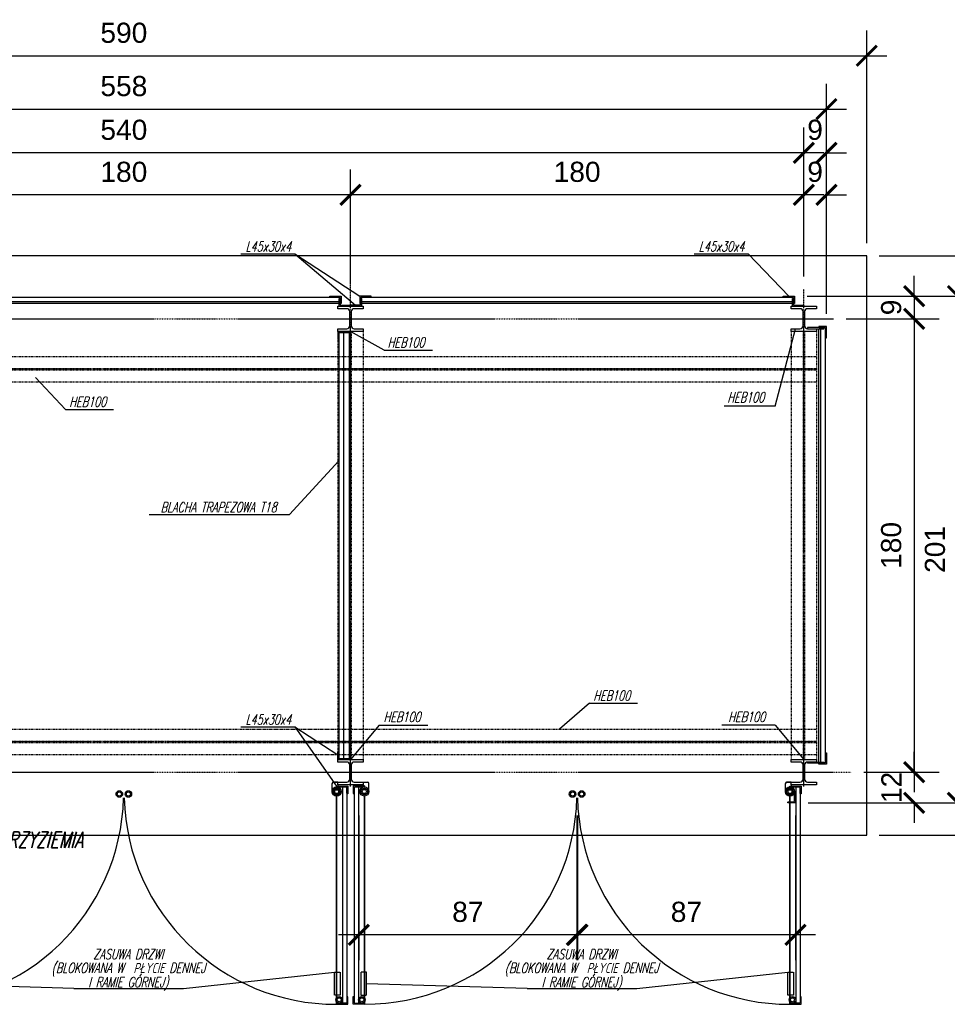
# Model space of a CAD drawing. Extents: x -2911 to 10058, y -5912 to -1002.
# Tile 41 of 43: x 7909 to 8278, y -1806 to -1415. Entities that reach past the tile are written whole.
import ezdxf
from ezdxf.enums import TextEntityAlignment as Align

# ---------------------------------------------------------------- set-up
doc = ezdxf.new("R2010")
doc.units = 0
doc.header["$LTSCALE"] = 1.125
for name, pattern in [('DASHDOT2', [0.5, 0.25, -0.125, 0, -0.125]), ('DASHDOTX2', [2, 1, -0.5, 0, -0.5]), ('DP', [0.5, 0.3, -0.2]), ('MP', [0.25, 0.15, -0.1])]:
    doc.linetypes.add(name, pattern=pattern)
doc.layers.get('DEFPOINTS').update_dxf_attribs({"linetype": 'CONTINUOUS'})
for name, color, linetype in [('--RAMKA', 7, 'CONTINUOUS'), ('BA_LPD', 7, 'DP'), ('BA_LPM', 7, 'MP'), ('BA_PRG', 3, 'CONTINUOUS'), ('BA_SZR', 7, 'CONTINUOUS'), ('BA_TXS', 1, 'CONTINUOUS'), ('BZ_PRS', 2, 'CONTINUOUS'), ('osie', 5, 'DASHDOTX2'), ('SCIANY', 5, 'CONTINUOUS')]:
    doc.layers.add(name, color=color, linetype=linetype)
doc.layers.add('wymiary', color=1, linetype='CONTINUOUS', lineweight=20)
doc.styles.add('style1', font='ARIAL.TTF')
doc.styles.add('style2', font='romans.shx', dxfattribs={"width": 0.7, "oblique": 15})
doc.dimstyles.new('Copy of PKN-WEW', dxfattribs={"dimtxt": 6, "dimasz": 6, "dimexe": 10, "dimexo": 5, "dimgap": 5, "dimtad": 1, "dimdec": 0, "dimrnd": 0.5, "dimzin": 9, "dimdsep": 46, "dimtxsty": 'style1', "dimblk": 'ARCHTICK', "dimcen": 0, "dimdle": 8, "dimclrd": 152, "dimclre": 153, "dimclrt": 51, "dimadec": 0, "dimazin": 0, "dimtfac": 1, "dimtdec": 0, "dimtix": 1, "dimtofl": 0, "dimtmove": 2, "dimatfit": 0, "dimldrblk": 'ARCHTICK', "dimfxl": 1, "dimtolj": 1, "dimtzin": 2, "dimarcsym": 0})

# ---------------------------------------------------------------- blocks, each defined once
blk = doc.blocks.new('_ArchTick')
at = {"layer": 'wymiary', "color": 0, "linetype": 'Continuous', "const_width": 0.15}
blk.add_lwpolyline([(-0.5, -0.5), (0.5, 0.5)], dxfattribs=at)
blk = doc.blocks.new('*D1117')
at = {"layer": '--RAMKA', "color": 152, "lineweight": -2}
blk.add_line((8264.36, -1525.47), (8264.36, -1721.47), dxfattribs=at)
at = {"layer": '--RAMKA', "color": 153, "lineweight": -2}
for p, q in [((8237.32, -1533.47), (8274.36, -1533.47)), ((8244.41, -1713.47), (8274.36, -1713.47))]:
    blk.add_line(p, q, dxfattribs=at)
at = {"layer": 'DEFPOINTS', "color": 0}
for p in [(8232.32, -1533.47), (8239.41, -1713.47), (8264.36, -1713.47)]:
    blk.add_point(p, dxfattribs=at)
at = {"layer": '--RAMKA', "color": 152, "linetype": 'ByBlock', "lineweight": -2, "xscale": 8, "yscale": 8, "zscale": 8}
for p, rotation in [((8264.36, -1533.47), 90), ((8264.36, -1713.47), 270)]:
    blk.add_blockref('_ArchTick', p, dxfattribs=dict(at, rotation=rotation))
at = {"layer": '--RAMKA', "color": 51, "insert": (8255.27, -1623.47), "char_height": 8, "attachment_point": 5, "rotation": 90, "style": 'style1'}
blk.add_mtext('\\A1;180', dxfattribs=at)
blk = doc.blocks.new('*D1118')
at = {"layer": '--RAMKA', "color": 153, "lineweight": -2}
for p, q in [((8040.53, -1519.47), (8040.53, -1474.27)), ((8220.53, -1516.68), (8220.53, -1474.27))]:
    blk.add_line(p, q, dxfattribs=at)
at = {"layer": '--RAMKA', "color": 152, "lineweight": -2}
blk.add_line((8228.53, -1484.27), (8032.53, -1484.27), dxfattribs=at)
at = {"layer": 'DEFPOINTS', "color": 0}
for p in [(8040.53, -1484.27), (8040.53, -1524.47), (8220.53, -1521.68)]:
    blk.add_point(p, dxfattribs=at)
at = {"layer": '--RAMKA', "color": 152, "linetype": 'ByBlock', "lineweight": -2, "xscale": 8, "yscale": 8, "zscale": 8, "rotation": 180}
blk.add_blockref('_ArchTick', (8040.53, -1484.27), dxfattribs=at)
at = {"layer": '--RAMKA', "color": 152, "linetype": 'ByBlock', "lineweight": -2, "xscale": 8, "yscale": 8, "zscale": 8}
blk.add_blockref('_ArchTick', (8220.53, -1484.27), dxfattribs=at)
at = {"layer": '--RAMKA', "color": 51, "insert": (8130.53, -1475.18), "char_height": 8, "attachment_point": 5, "style": 'style1'}
blk.add_mtext('\\A1;180', dxfattribs=at)
blk = doc.blocks.new('*D1119')
at = {"layer": '--RAMKA', "color": 153, "lineweight": -2}
for p, q in [((7860.53, -1519.47), (7860.53, -1474.27)), ((8040.53, -1519.47), (8040.53, -1474.27))]:
    blk.add_line(p, q, dxfattribs=at)
at = {"layer": '--RAMKA', "color": 152, "lineweight": -2}
blk.add_line((8048.53, -1484.27), (7852.53, -1484.27), dxfattribs=at)
at = {"layer": 'DEFPOINTS', "color": 0}
for p in [(7860.53, -1484.27), (7860.53, -1524.47), (8040.53, -1524.47)]:
    blk.add_point(p, dxfattribs=at)
at = {"layer": '--RAMKA', "color": 152, "linetype": 'ByBlock', "lineweight": -2, "xscale": 8, "yscale": 8, "zscale": 8, "rotation": 180}
blk.add_blockref('_ArchTick', (7860.53, -1484.27), dxfattribs=at)
at = {"layer": '--RAMKA', "color": 152, "linetype": 'ByBlock', "lineweight": -2, "xscale": 8, "yscale": 8, "zscale": 8}
blk.add_blockref('_ArchTick', (8040.53, -1484.27), dxfattribs=at)
at = {"layer": '--RAMKA', "color": 51, "insert": (7950.53, -1475.18), "char_height": 8, "attachment_point": 5, "style": 'style1'}
blk.add_mtext('\\A1;180', dxfattribs=at)
blk = doc.blocks.new('*D1121')
at = {"layer": '--RAMKA', "color": 153, "lineweight": -2}
for p, q in [((7680.53, -1479.27), (7680.53, -1457.57)), ((8220.53, -1479.27), (8220.53, -1457.57))]:
    blk.add_line(p, q, dxfattribs=at)
at = {"layer": '--RAMKA', "color": 152, "lineweight": -2}
blk.add_line((8228.53, -1467.57), (7672.53, -1467.57), dxfattribs=at)
at = {"layer": 'DEFPOINTS', "color": 0}
for p in [(7680.53, -1467.57), (7680.53, -1484.27), (8220.53, -1484.27)]:
    blk.add_point(p, dxfattribs=at)
at = {"layer": '--RAMKA', "color": 152, "linetype": 'ByBlock', "lineweight": -2, "xscale": 8, "yscale": 8, "zscale": 8, "rotation": 180}
blk.add_blockref('_ArchTick', (7680.53, -1467.57), dxfattribs=at)
at = {"layer": '--RAMKA', "color": 152, "linetype": 'ByBlock', "lineweight": -2, "xscale": 8, "yscale": 8, "zscale": 8}
blk.add_blockref('_ArchTick', (8220.53, -1467.57), dxfattribs=at)
at = {"layer": '--RAMKA', "color": 51, "insert": (7950.53, -1458.49), "char_height": 8, "attachment_point": 5, "style": 'style1'}
blk.add_mtext('\\A1;540', dxfattribs=at)
blk = doc.blocks.new('*D1122')
at = {"layer": '--RAMKA', "color": 152, "lineweight": -2}
blk.add_line((8281.75, -1516.47), (8281.75, -1733.67), dxfattribs=at)
at = {"layer": '--RAMKA', "color": 153, "lineweight": -2}
for p, q in [((8221.83, -1524.47), (8291.75, -1524.47)), ((8222.23, -1725.67), (8291.75, -1725.67))]:
    blk.add_line(p, q, dxfattribs=at)
at = {"layer": 'DEFPOINTS', "color": 0}
for p in [(8216.83, -1524.47), (8217.23, -1725.67), (8281.75, -1725.67)]:
    blk.add_point(p, dxfattribs=at)
at = {"layer": '--RAMKA', "color": 152, "linetype": 'ByBlock', "lineweight": -2, "xscale": 8, "yscale": 8, "zscale": 8}
for p, rotation in [((8281.75, -1524.47), 90), ((8281.75, -1725.67), 270)]:
    blk.add_blockref('_ArchTick', p, dxfattribs=dict(at, rotation=rotation))
at = {"layer": '--RAMKA', "color": 51, "insert": (8272.66, -1625.07), "char_height": 8, "attachment_point": 5, "rotation": 90, "style": 'style1'}
blk.add_mtext('\\A1;201', dxfattribs=at)
blk = doc.blocks.new('*D1123')
at = {"layer": '--RAMKA', "color": 153, "lineweight": -2}
for p, q in [((7671.53, -1531.57), (7671.53, -1440.2)), ((8229.53, -1531.57), (8229.53, -1440.2))]:
    blk.add_line(p, q, dxfattribs=at)
at = {"layer": '--RAMKA', "color": 152, "lineweight": -2}
blk.add_line((7663.53, -1450.2), (8237.53, -1450.2), dxfattribs=at)
at = {"layer": 'DEFPOINTS', "color": 0}
for p in [(8229.53, -1450.2), (7671.53, -1536.57), (8229.53, -1536.57)]:
    blk.add_point(p, dxfattribs=at)
at = {"layer": '--RAMKA', "color": 152, "linetype": 'ByBlock', "lineweight": -2, "xscale": 8, "yscale": 8, "zscale": 8, "rotation": 180}
blk.add_blockref('_ArchTick', (7671.53, -1450.2), dxfattribs=at)
at = {"layer": '--RAMKA', "color": 152, "linetype": 'ByBlock', "lineweight": -2, "xscale": 8, "yscale": 8, "zscale": 8}
blk.add_blockref('_ArchTick', (8229.53, -1450.2), dxfattribs=at)
at = {"layer": '--RAMKA', "color": 51, "insert": (7950.53, -1441.12), "char_height": 8, "attachment_point": 5, "style": 'style1'}
blk.add_mtext('\\A1;558', dxfattribs=at)
blk = doc.blocks.new('*D1127')
at = {"layer": '--RAMKA', "color": 152, "lineweight": -2}
for p, q in [((8264.36, -1524.47), (8264.36, -1516.47)), ((8264.36, -1533.47), (8264.36, -1541.47))]:
    blk.add_line(p, q, dxfattribs=at)
at = {"layer": '--RAMKA', "color": 153, "lineweight": -2}
for p, q in [((8242.32, -1524.47), (8274.36, -1524.47)), ((8242.32, -1533.47), (8274.36, -1533.47))]:
    blk.add_line(p, q, dxfattribs=at)
at = {"layer": 'DEFPOINTS', "color": 0}
for p in [(8237.32, -1524.47), (8264.36, -1524.47), (8237.32, -1533.47)]:
    blk.add_point(p, dxfattribs=at)
at = {"layer": '--RAMKA', "color": 152, "linetype": 'ByBlock', "lineweight": -2, "xscale": 8, "yscale": 8, "zscale": 8}
for p, rotation in [((8264.36, -1524.47), 270), ((8264.36, -1533.47), 90)]:
    blk.add_blockref('_ArchTick', p, dxfattribs=dict(at, rotation=rotation))
at = {"layer": '--RAMKA', "color": 51, "insert": (8255.27, -1528.97), "char_height": 8, "attachment_point": 5, "rotation": 90, "style": 'style1'}
blk.add_mtext('\\A1;9', dxfattribs=at)
blk = doc.blocks.new('*D1128')
at = {"layer": '--RAMKA', "color": 152, "lineweight": -2}
for p, q in [((8264.36, -1713.47), (8264.36, -1705.47)), ((8264.36, -1725.67), (8264.36, -1733.67))]:
    blk.add_line(p, q, dxfattribs=at)
at = {"layer": '--RAMKA', "color": 153, "lineweight": -2}
for p, q in [((8249.41, -1713.47), (8274.36, -1713.47)), ((8249.41, -1725.67), (8274.36, -1725.67))]:
    blk.add_line(p, q, dxfattribs=at)
at = {"layer": 'DEFPOINTS', "color": 0}
for p in [(8244.41, -1713.47), (8244.41, -1725.67), (8264.36, -1725.67)]:
    blk.add_point(p, dxfattribs=at)
at = {"layer": '--RAMKA', "color": 152, "linetype": 'ByBlock', "lineweight": -2, "xscale": 8, "yscale": 8, "zscale": 8}
for p, rotation in [((8264.36, -1713.47), 270), ((8264.36, -1725.67), 90)]:
    blk.add_blockref('_ArchTick', p, dxfattribs=dict(at, rotation=rotation))
at = {"layer": '--RAMKA', "color": 51, "insert": (8255.34, -1719.57), "char_height": 8, "attachment_point": 5, "rotation": 90, "style": 'style1'}
blk.add_mtext('\\A1;12', dxfattribs=at)
blk = doc.blocks.new('*D1129')
at = {"layer": '--RAMKA', "color": 153, "lineweight": -2}
for p, q in [((8220.53, -1511.68), (8220.53, -1474.27)), ((8229.53, -1511.68), (8229.53, -1474.27))]:
    blk.add_line(p, q, dxfattribs=at)
at = {"layer": '--RAMKA', "color": 152, "lineweight": -2}
for p, q in [((8220.53, -1484.27), (8212.53, -1484.27)), ((8229.53, -1484.27), (8237.53, -1484.27))]:
    blk.add_line(p, q, dxfattribs=at)
at = {"layer": 'DEFPOINTS', "color": 0}
for p in [(8229.53, -1484.27), (8220.53, -1516.68), (8229.53, -1516.68)]:
    blk.add_point(p, dxfattribs=at)
at = {"layer": '--RAMKA', "color": 152, "linetype": 'ByBlock', "lineweight": -2, "xscale": 8, "yscale": 8, "zscale": 8}
blk.add_blockref('_ArchTick', (8220.53, -1484.27), dxfattribs=at)
at = {"layer": '--RAMKA', "color": 152, "linetype": 'ByBlock', "lineweight": -2, "xscale": 8, "yscale": 8, "zscale": 8, "rotation": 180}
blk.add_blockref('_ArchTick', (8229.53, -1484.27), dxfattribs=at)
at = {"layer": '--RAMKA', "color": 51, "insert": (8225.03, -1475.18), "char_height": 8, "attachment_point": 5, "style": 'style1'}
blk.add_mtext('\\A1;9', dxfattribs=at)
blk = doc.blocks.new('*D1130')
at = {"layer": '--RAMKA', "color": 153, "lineweight": -2}
for p, q in [((8220.53, -1469.27), (8220.53, -1457.57)), ((8229.53, -1469.27), (8229.53, -1457.57))]:
    blk.add_line(p, q, dxfattribs=at)
at = {"layer": '--RAMKA', "color": 152, "lineweight": -2}
for p, q in [((8220.53, -1467.57), (8212.53, -1467.57)), ((8229.53, -1467.57), (8237.53, -1467.57))]:
    blk.add_line(p, q, dxfattribs=at)
at = {"layer": 'DEFPOINTS', "color": 0}
for p in [(8229.53, -1467.57), (8220.53, -1474.27), (8229.53, -1474.27)]:
    blk.add_point(p, dxfattribs=at)
at = {"layer": '--RAMKA', "color": 152, "linetype": 'ByBlock', "lineweight": -2, "xscale": 8, "yscale": 8, "zscale": 8}
blk.add_blockref('_ArchTick', (8220.53, -1467.57), dxfattribs=at)
at = {"layer": '--RAMKA', "color": 152, "linetype": 'ByBlock', "lineweight": -2, "xscale": 8, "yscale": 8, "zscale": 8, "rotation": 180}
blk.add_blockref('_ArchTick', (8229.53, -1467.57), dxfattribs=at)
at = {"layer": '--RAMKA', "color": 51, "insert": (8225.03, -1458.49), "char_height": 8, "attachment_point": 5, "style": 'style1'}
blk.add_mtext('\\A1;9', dxfattribs=at)
blk = doc.blocks.new('*D1141')
at = {"layer": '--RAMKA', "color": 153, "lineweight": -2}
for p, q in [((8130.63, -1730.67), (8130.63, -1788.09)), ((8217.23, -1730.67), (8217.23, -1788.09))]:
    blk.add_line(p, q, dxfattribs=at)
at = {"layer": '--RAMKA', "color": 152, "lineweight": -2}
blk.add_line((8225.23, -1778.09), (8122.63, -1778.09), dxfattribs=at)
at = {"layer": 'DEFPOINTS', "color": 0}
for p in [(8130.63, -1725.67), (8217.23, -1725.67), (8130.63, -1778.09)]:
    blk.add_point(p, dxfattribs=at)
at = {"layer": '--RAMKA', "color": 152, "linetype": 'ByBlock', "lineweight": -2, "xscale": 8, "yscale": 8, "zscale": 8, "rotation": 180}
blk.add_blockref('_ArchTick', (8130.63, -1778.09), dxfattribs=at)
at = {"layer": '--RAMKA', "color": 152, "linetype": 'ByBlock', "lineweight": -2, "xscale": 8, "yscale": 8, "zscale": 8}
blk.add_blockref('_ArchTick', (8217.23, -1778.09), dxfattribs=at)
at = {"layer": '--RAMKA', "color": 51, "insert": (8173.93, -1769.01), "char_height": 8, "attachment_point": 5, "style": 'style1'}
blk.add_mtext('\\A1;87', dxfattribs=at)
blk = doc.blocks.new('*D1142')
at = {"layer": '--RAMKA', "color": 153, "lineweight": -2}
for p, q in [((8043.83, -1730.67), (8043.83, -1788.09)), ((8130.43, -1730.67), (8130.43, -1788.09))]:
    blk.add_line(p, q, dxfattribs=at)
at = {"layer": '--RAMKA', "color": 152, "lineweight": -2}
blk.add_line((8138.43, -1778.09), (8035.83, -1778.09), dxfattribs=at)
at = {"layer": 'DEFPOINTS', "color": 0}
for p in [(8043.83, -1725.67), (8130.43, -1725.67), (8043.83, -1778.09)]:
    blk.add_point(p, dxfattribs=at)
at = {"layer": '--RAMKA', "color": 152, "linetype": 'ByBlock', "lineweight": -2, "xscale": 8, "yscale": 8, "zscale": 8, "rotation": 180}
blk.add_blockref('_ArchTick', (8043.83, -1778.09), dxfattribs=at)
at = {"layer": '--RAMKA', "color": 152, "linetype": 'ByBlock', "lineweight": -2, "xscale": 8, "yscale": 8, "zscale": 8}
blk.add_blockref('_ArchTick', (8130.43, -1778.09), dxfattribs=at)
at = {"layer": '--RAMKA', "color": 51, "insert": (8087.13, -1769.01), "char_height": 8, "attachment_point": 5, "style": 'style1'}
blk.add_mtext('\\A1;87', dxfattribs=at)
blk = doc.blocks.new('*D1146')
at = {"layer": '--RAMKA', "color": 153, "lineweight": -2}
for p, q in [((7655.53, -1503.47), (7655.53, -1419.06)), ((8245.53, -1503.47), (8245.53, -1419.06))]:
    blk.add_line(p, q, dxfattribs=at)
at = {"layer": '--RAMKA', "color": 152, "lineweight": -2}
blk.add_line((7647.53, -1429.06), (8253.53, -1429.06), dxfattribs=at)
at = {"layer": 'DEFPOINTS', "color": 0}
for p in [(8245.53, -1429.06), (7655.53, -1508.47), (8245.53, -1508.47)]:
    blk.add_point(p, dxfattribs=at)
at = {"layer": '--RAMKA', "color": 152, "linetype": 'ByBlock', "lineweight": -2, "xscale": 8, "yscale": 8, "zscale": 8, "rotation": 180}
blk.add_blockref('_ArchTick', (7655.53, -1429.06), dxfattribs=at)
at = {"layer": '--RAMKA', "color": 152, "linetype": 'ByBlock', "lineweight": -2, "xscale": 8, "yscale": 8, "zscale": 8}
blk.add_blockref('_ArchTick', (8245.53, -1429.06), dxfattribs=at)
at = {"layer": '--RAMKA', "color": 51, "insert": (7950.53, -1419.97), "char_height": 8, "attachment_point": 5, "style": 'style1'}
blk.add_mtext('\\A1;590', dxfattribs=at)
blk = doc.blocks.new('*D1147')
at = {"layer": '--RAMKA', "color": 152, "lineweight": -2}
blk.add_line((8301.86, -1500.47), (8301.86, -1746.47), dxfattribs=at)
at = {"layer": '--RAMKA', "color": 153, "lineweight": -2}
for p, q in [((8250.53, -1508.47), (8311.86, -1508.47)), ((8250.53, -1738.47), (8311.86, -1738.47))]:
    blk.add_line(p, q, dxfattribs=at)
at = {"layer": 'DEFPOINTS', "color": 0}
for p in [(8245.53, -1508.47), (8245.53, -1738.47), (8301.86, -1738.47)]:
    blk.add_point(p, dxfattribs=at)
at = {"layer": '--RAMKA', "color": 152, "linetype": 'ByBlock', "lineweight": -2, "xscale": 8, "yscale": 8, "zscale": 8}
for p, rotation in [((8301.86, -1508.47), 90), ((8301.86, -1738.47), 270)]:
    blk.add_blockref('_ArchTick', p, dxfattribs=dict(at, rotation=rotation))
at = {"layer": '--RAMKA', "color": 51, "insert": (8292.77, -1623.47), "char_height": 8, "attachment_point": 5, "rotation": 90, "style": 'style1'}
blk.add_mtext('\\A1;230', dxfattribs=at)

msp = doc.modelspace()

# ---------------------------------------------------------------- linework, layer by layer
at = {"layer": 'BA_LPD'}
for p, q in [((8035.53, -1538.47), (8035.53, -1708.47)), ((8040.23, -1538.47), (8040.23, -1708.47)), ((8040.83, -1538.47), (8040.83, -1708.47)), ((8045.53, -1538.47), (8045.53, -1708.47)), ((8215.53, -1538.47), (8215.53, -1708.47)), ((8220.23, -1538.47), (8220.23, -1708.47)), ((8220.83, -1538.47), (8220.83, -1708.47)), ((8225.53, -1538.47), (8225.53, -1708.47)), ((7675.53, -1548.47), (8225.53, -1548.47)), ((7675.53, -1553.17), (8225.53, -1553.17)), ((7675.53, -1553.77), (8225.53, -1553.77)), ((7675.53, -1558.47), (8225.53, -1558.47)), ((7675.53, -1696.47), (8225.53, -1696.47)), ((7675.53, -1701.17), (8225.53, -1701.17)), ((7675.53, -1701.77), (8225.53, -1701.77)), ((7675.53, -1706.47), (8225.53, -1706.47))]:
    msp.add_line(p, q, dxfattribs=at)
at = {"layer": 'BA_LPM'}
for points in [[(8036.4, -1792.97), (8036.4, -1802.02), (8034.19, -1802.02), (8034.19, -1792.97)], [(8044.66, -1792.97), (8044.66, -1802.02), (8046.87, -1802.02), (8046.87, -1792.97)], [(8216.4, -1792.97), (8216.4, -1802.02), (8214.19, -1802.02), (8214.19, -1792.97)]]:
    msp.add_lwpolyline(points, close=True, dxfattribs=at)
at = {"layer": 'BA_PRG'}
for points in [[(8036.83, -1524.47), (8036.83, -1527.47), (8036.63, -1527.47, -0.414214), (8036.43, -1527.27), (8036.43, -1525.27, 0.414214), (8036.03, -1524.87), (8032.53, -1524.87, -0.414214), (8032.33, -1524.67), (8032.33, -1524.47)], [(8044.23, -1524.47), (8044.23, -1527.47), (8044.43, -1527.47, 0.414214), (8044.63, -1527.27), (8044.63, -1525.27, -0.414214), (8045.03, -1524.87), (8048.53, -1524.87, 0.414214), (8048.73, -1524.67), (8048.73, -1524.47)], [(8216.83, -1524.47), (8216.83, -1527.47), (8216.63, -1527.47, -0.414214), (8216.43, -1527.27), (8216.43, -1525.27, 0.414214), (8216.03, -1524.87), (8212.53, -1524.87, -0.414214), (8212.33, -1524.67), (8212.33, -1524.47)], [(8036.03, -1528.47), (8036.03, -1525.47), (8036.23, -1525.47, -0.414214), (8036.43, -1525.67), (8036.43, -1527.67, 0.414214), (8036.83, -1528.07), (8040.33, -1528.07, -0.414214), (8040.53, -1528.27), (8040.53, -1528.47)], [(8045.03, -1528.47), (8045.03, -1525.47), (8044.83, -1525.47, 0.414214), (8044.63, -1525.67), (8044.63, -1527.67, -0.414214), (8044.23, -1528.07), (8040.73, -1528.07, 0.414214), (8040.53, -1528.27), (8040.53, -1528.47)], [(8216.03, -1528.47), (8216.03, -1525.47), (8216.23, -1525.47, -0.414214), (8216.43, -1525.67), (8216.43, -1527.67, 0.414214), (8216.83, -1528.07), (8220.33, -1528.07, -0.414214), (8220.53, -1528.27), (8220.53, -1528.47)], [(8035.53, -1538.47), (8035.53, -1541.47), (8035.73, -1541.47, 0.414214), (8035.93, -1541.27), (8035.93, -1539.27, -0.414214), (8036.33, -1538.87), (8039.83, -1538.87, 0.414214), (8040.03, -1538.67), (8040.03, -1538.47)], [(8229.53, -1536.57), (8226.53, -1536.57), (8226.53, -1536.77, 0.414214), (8226.73, -1536.97), (8228.73, -1536.97, -0.414214), (8229.13, -1537.37), (8229.13, -1540.87, 0.414214), (8229.33, -1541.07), (8229.53, -1541.07)], [(8035.53, -1708.47), (8035.53, -1705.47), (8035.73, -1705.47, -0.414214), (8035.93, -1705.67), (8035.93, -1707.67, 0.414214), (8036.33, -1708.07), (8039.83, -1708.07, -0.414214), (8040.03, -1708.27), (8040.03, -1708.47)], [(8229.53, -1710.37), (8226.53, -1710.37), (8226.53, -1710.17, -0.414214), (8226.73, -1709.97), (8228.73, -1709.97, 0.414214), (8229.13, -1709.57), (8229.13, -1706.07, -0.414214), (8229.33, -1705.87), (8229.53, -1705.87)], [(8039.53, -1719.07), (8039.53, -1722.07), (8039.33, -1722.07, -0.414214), (8039.13, -1721.87), (8039.13, -1719.87, 0.414214), (8038.73, -1719.47), (8035.23, -1719.47, -0.414214), (8035.03, -1719.27), (8035.03, -1719.07)], [(8041.53, -1718.97), (8041.53, -1721.97), (8041.73, -1721.97, 0.414214), (8041.93, -1721.77), (8041.93, -1719.77, -0.414214), (8042.33, -1719.37), (8045.83, -1719.37, 0.414214), (8046.03, -1719.17), (8046.03, -1718.97)], [(8219.53, -1719.07), (8219.53, -1722.07), (8219.33, -1722.07, -0.414214), (8219.13, -1721.87), (8219.13, -1719.87, 0.414214), (8218.73, -1719.47), (8215.23, -1719.47, -0.414214), (8215.03, -1719.27), (8215.03, -1719.07)], [(8217.23, -1725.67), (8214.23, -1725.67), (8214.23, -1725.47, -0.414214), (8214.43, -1725.27), (8216.43, -1725.27, 0.414214), (8216.83, -1724.87), (8216.83, -1721.37, -0.414214), (8217.03, -1721.17), (8217.23, -1721.17)], [(8039.53, -1805.67), (8039.53, -1802.67), (8039.33, -1802.67, 0.414214), (8039.13, -1802.87), (8039.13, -1804.87, -0.414214), (8038.73, -1805.27), (8035.23, -1805.27, 0.414214), (8035.03, -1805.47), (8035.03, -1805.67)], [(8041.53, -1805.57), (8041.53, -1802.57), (8041.73, -1802.57, -0.414214), (8041.93, -1802.77), (8041.93, -1804.77, 0.414214), (8042.33, -1805.17), (8045.83, -1805.17, -0.414214), (8046.03, -1805.37), (8046.03, -1805.57)], [(8219.53, -1805.67), (8219.53, -1802.67), (8219.33, -1802.67, 0.414214), (8219.13, -1802.87), (8219.13, -1804.87, -0.414214), (8218.73, -1805.27), (8215.23, -1805.27, 0.414214), (8215.03, -1805.47), (8215.03, -1805.67)]]:
    msp.add_lwpolyline(points, format="xyb", close=True, dxfattribs=at)
at = {"layer": 'BA_PRG', "color": 3}
for points in [[(8035.53, -1528.47), (8045.53, -1528.47), (8045.53, -1529.47), (8045.53, -1529.47), (8042.03, -1529.47, 0.414214), (8040.83, -1530.67), (8040.83, -1536.27, 0.414214), (8042.03, -1537.47), (8045.53, -1537.47), (8045.53, -1538.47), (8035.53, -1538.47), (8035.53, -1537.47), (8039.03, -1537.47, 0.414214), (8040.23, -1536.27), (8040.23, -1530.67, 0.414214), (8039.03, -1529.47), (8035.53, -1529.47)], [(8215.53, -1528.47), (8225.53, -1528.47), (8225.53, -1529.47), (8225.53, -1529.47), (8222.03, -1529.47, 0.414214), (8220.83, -1530.67), (8220.83, -1536.27, 0.414214), (8222.03, -1537.47), (8225.53, -1537.47), (8225.53, -1538.47), (8215.53, -1538.47), (8215.53, -1537.47), (8219.03, -1537.47, 0.414214), (8220.23, -1536.27), (8220.23, -1530.67, 0.414214), (8219.03, -1529.47), (8215.53, -1529.47)], [(8035.53, -1708.47), (8045.53, -1708.47), (8045.53, -1709.47), (8045.53, -1709.47), (8042.03, -1709.47, 0.414214), (8040.83, -1710.67), (8040.83, -1716.27, 0.414214), (8042.03, -1717.47), (8045.53, -1717.47), (8045.53, -1718.47), (8035.53, -1718.47), (8035.53, -1717.47), (8039.03, -1717.47, 0.414214), (8040.23, -1716.27), (8040.23, -1710.67, 0.414214), (8039.03, -1709.47), (8035.53, -1709.47)], [(8215.53, -1708.47), (8225.53, -1708.47), (8225.53, -1709.47), (8225.53, -1709.47), (8222.03, -1709.47, 0.414214), (8220.83, -1710.67), (8220.83, -1716.27, 0.414214), (8222.03, -1717.47), (8225.53, -1717.47), (8225.53, -1718.47), (8215.53, -1718.47), (8215.53, -1717.47), (8219.03, -1717.47, 0.414214), (8220.23, -1716.27), (8220.23, -1710.67, 0.414214), (8219.03, -1709.47), (8215.53, -1709.47)]]:
    msp.add_lwpolyline(points, format="xyb", close=True, dxfattribs=at)
at = {"layer": 'BA_PRG'}
for points in [[(8228.53, -1537.47), (8228.53, -1536.97), (8222.03, -1536.97), (8222.03, -1537.47)], [(8228.53, -1709.47), (8228.53, -1709.97), (8222.03, -1709.97), (8222.03, -1709.47)]]:
    msp.add_lwpolyline(points, close=True, dxfattribs=at)
at = {"layer": 'BA_SZR'}
for p, q in [((8018.45, -1507.64), (8042.48, -1528.07)), ((8198.45, -1507.64), (8214.58, -1524.47)), ((8018.45, -1695.5), (8035.03, -1719.07)), ((8033.23, -1721.17), (8033.23, -1717.97)), ((8033.23, -1721.27), (8033.23, -1718.07)), ((8035.53, -1717.47), (8033.73, -1717.47)), ((8035.53, -1717.57), (8033.73, -1717.57)), ((8035.53, -1718.47), (8035.53, -1719.44)), ((8035.53, -1718.57), (8035.53, -1719.07)), ((8045.53, -1717.47), (8047.33, -1717.47)), ((8045.53, -1717.47), (8047.33, -1717.47)), ((8045.53, -1718.47), (8045.53, -1719.44)), ((8045.53, -1718.47), (8045.53, -1718.97)), ((8047.83, -1721.17), (8047.83, -1717.97)), ((8047.83, -1721.17), (8047.83, -1717.97)), ((8213.23, -1721.17), (8213.23, -1717.97)), ((8213.23, -1721.27), (8213.23, -1718.07)), ((8215.53, -1717.47), (8213.73, -1717.47)), ((8215.53, -1717.57), (8213.73, -1717.57)), ((8215.53, -1718.47), (8215.53, -1719.44)), ((8215.53, -1718.57), (8215.53, -1719.07)), ((7974.19, -1799.45), (8034.19, -1792.97)), ((8154.19, -1799.45), (8214.19, -1792.97)), ((7930.72, -1799.45), (7866.87, -1797.49)), ((8110.72, -1799.45), (8046.87, -1797.49)), ((7930.72, -1799.45), (7974.19, -1799.45)), ((8110.72, -1799.45), (8154.19, -1799.45))]:
    msp.add_line(p, q, dxfattribs=at)
for centre, radius in [((8035.03, -1721.17), 1.8), ((8035.03, -1721.27), 1.8), ((8035.03, -1721.17), 1.3), ((8035.03, -1721.27), 1.3), ((8046.03, -1721.17), 1.8), ((8046.03, -1721.17), 1.8), ((8046.03, -1721.17), 1.3), ((8046.03, -1721.17), 1.3), ((8215.03, -1721.17), 1.8), ((8215.03, -1721.27), 1.8), ((8215.03, -1721.17), 1.3), ((8215.03, -1721.27), 1.3), ((7948.73, -1722.17), 1.3), ((7948.73, -1722.17), 0.8), ((7952.33, -1722.17), 1.3), ((7952.33, -1722.17), 0.8), ((8035.03, -1721.17), 0.8), ((8035.03, -1721.27), 0.8), ((8046.03, -1721.17), 0.8), ((8046.03, -1721.17), 0.8), ((8128.73, -1722.17), 1.3), ((8128.73, -1722.17), 0.8), ((8132.33, -1722.17), 1.3), ((8132.33, -1722.17), 0.8), ((8215.03, -1721.17), 0.8), ((8215.03, -1721.27), 0.8), ((8036.03, -1803.87), 1.3), ((8036.03, -1803.87), 0.8), ((8045.03, -1803.87), 1.3), ((8045.03, -1803.87), 0.8), ((8216.03, -1803.87), 1.3), ((8216.03, -1803.87), 0.8)]:
    msp.add_circle(centre, radius, dxfattribs=at)
for centre, start, end in [((8033.73, -1717.97), 90, 180), ((8033.73, -1718.07), 90, 180), ((8047.33, -1717.97), 0, 90), ((8047.33, -1717.97), 0, 90), ((8213.73, -1717.97), 90, 180), ((8213.73, -1718.07), 90, 180)]:
    msp.add_arc(centre, 0.5, start, end, dxfattribs=at)
at = {"layer": 'BA_TXS'}
for p, q in [((7865.03, -1524.87), (8036.03, -1524.87)), ((7865.03, -1526.67), (8036.03, -1526.67)), ((8036.03, -1527.47), (7865.03, -1527.47)), ((8045.03, -1524.87), (8216.03, -1524.87)), ((8045.03, -1526.67), (8216.03, -1526.67)), ((8216.03, -1527.47), (8045.03, -1527.47)), ((8035.93, -1539.27), (8035.93, -1707.67)), ((8037.73, -1538.87), (8037.73, -1708.07)), ((8040.03, -1538.47), (8040.03, -1708.47)), ((8226.53, -1709.47), (8226.53, -1537.47)), ((8227.33, -1709.47), (8227.33, -1537.47)), ((8229.13, -1709.57), (8229.13, -1537.37)), ((8035.03, -1719.47), (8035.03, -1719.07)), ((8035.03, -1719.07), (8035.03, -1719.47)), ((8037.33, -1719.47), (8037.33, -1805.27)), ((8039.13, -1719.87), (8039.13, -1804.87)), ((8041.93, -1719.77), (8041.93, -1804.77)), ((8043.73, -1719.37), (8043.73, -1805.17)), ((8046.03, -1718.97), (8046.03, -1719.37)), ((8046.03, -1719.37), (8046.03, -1718.97)), ((8215.03, -1719.47), (8215.03, -1719.07)), ((8215.03, -1719.07), (8215.03, -1719.47)), ((8217.33, -1719.47), (8217.33, -1805.27)), ((8219.13, -1719.87), (8219.13, -1804.87)), ((8035.03, -1723.07), (8035.03, -1803.04)), ((8035.03, -1803.04), (8035.03, -1723.07)), ((8036.83, -1721.17), (8037.23, -1721.17)), ((8037.23, -1721.17), (8036.83, -1721.17)), ((8043.83, -1721.17), (8044.23, -1721.17)), ((8044.23, -1721.17), (8043.83, -1721.17)), ((8046.03, -1722.97), (8046.03, -1803.04)), ((8046.03, -1803.04), (8046.03, -1722.97)), ((8215.03, -1723.07), (8215.03, -1803.04)), ((8215.03, -1803.04), (8215.03, -1723.07)), ((8216.83, -1721.17), (8217.23, -1721.17)), ((8217.23, -1721.17), (8216.83, -1721.17)), ((8035.03, -1805.67), (8035.03, -1804.7)), ((8035.03, -1804.7), (8035.03, -1805.67)), ((8046.03, -1805.57), (8046.03, -1804.7)), ((8046.03, -1804.7), (8046.03, -1805.57)), ((8215.03, -1805.67), (8215.03, -1804.7)), ((8215.03, -1804.7), (8215.03, -1805.67))]:
    msp.add_line(p, q, dxfattribs=at)
at = {"layer": 'BZ_PRS'}
msp.add_lwpolyline([(7655.53, -1738.47), (8245.53, -1738.47), (8245.53, -1508.47), (7655.53, -1508.47)], close=True, dxfattribs=at)
at = {"layer": 'osie', "linetype": 'DASHDOT2'}
for p, q in [((8040.53, -1719.22), (8040.53, -1514.59)), ((8220.53, -1719.22), (8220.53, -1521.68)), ((7669.65, -1533.47), (8232.32, -1533.47)), ((8225.53, -1553.47), (7675.53, -1553.47)), ((8225.53, -1701.47), (7675.53, -1701.47)), ((7669.65, -1713.47), (8239.41, -1713.47))]:
    msp.add_line(p, q, dxfattribs=at)
at = {"layer": 'SCIANY', "color": 1, "linetype": 'Continuous'}
for p, q in [((7996.95, -1507.64), (8018.45, -1507.64)), ((8018.45, -1507.64), (8044.23, -1524.47)), ((8176.95, -1507.64), (8198.45, -1507.64)), ((8053.91, -1545.9), (8040.53, -1538.47)), ((8209.11, -1568.13), (8217.28, -1537.47)), ((8053.91, -1545.9), (8073.16, -1545.9)), ((7927.35, -1569.47), (7915.46, -1556.77)), ((7927.35, -1569.47), (7946.42, -1569.47)), ((8209.11, -1568.13), (8188.93, -1568.13)), ((8016.34, -1611.21), (8035.93, -1589.83)), ((7960.57, -1611.21), (8016.34, -1611.21)), ((8135.46, -1686.14), (8123.57, -1696.47)), ((8135.46, -1686.14), (8154.52, -1686.14)), ((7996.95, -1695.5), (8018.45, -1695.5)), ((8018.45, -1695.5), (8035.53, -1706.65)), ((8051.95, -1694.82), (8040.53, -1708.47)), ((8051.95, -1694.82), (8071.23, -1694.82)), ((8209.11, -1694.82), (8187.99, -1694.82)), ((8209.11, -1694.82), (8220.53, -1708.47))]:
    msp.add_line(p, q, dxfattribs=at)
for centre, radius, start, end in [((7866.43, -1721.54), 84.03, 269.731, 358.4979), ((8034.81, -1721.46), 84.21, 181.5509, 270.1504), ((8046.43, -1721.54), 84.03, 269.731, 358.4979), ((8214.81, -1721.46), 84.21, 181.5509, 270.1504)]:
    msp.add_arc(centre, radius, start, end, dxfattribs=at)

# ---------------------------------------------------------------- texts
at = {"layer": 'wymiary', "color": 6, "style": 'style2', "oblique": 15, "width": 0.7}
for s, p in [('L45x30x4', (8007.89, -1504.75)), ('L45x30x4', (8187.89, -1504.75)), ('BLACHA TRAPEZOWA T18', (7988.17, -1608.32)), ('L45x30x4', (8007.89, -1692.61)), ('ZASUWA DRZWI', (7952.34, -1785.79)), ('ZASUWA DRZWI', (8132.34, -1785.79)), ('(BLOKOWANA W  PŁYCIE DENNEJ', (7952.34, -1791.52)), ('(BLOKOWANA W  PŁYCIE DENNEJ', (8132.34, -1791.52)), ('I RAMIE GÓRNEJ)', (7952.34, -1796.86)), ('I RAMIE GÓRNEJ)', (8132.34, -1796.86))]:
    msp.add_text(s, height=4, dxfattribs=at).set_placement(p, align=Align.MIDDLE)
for s, height, p in [('HEB100', 4, (8055.32, -1544.87)), ('HEB100', 4, (8190.22, -1566.66)), ('HEB100', 4, (7928.9, -1568.42)), ('HEB100', 4, (8137.01, -1685.1)), ('HEB100', 4, (8053.72, -1693.56)), ('HEB100', 4, (8190.58, -1693.56)), ('RZUT PRZYZIEMIA', 6.4, (7882.06, -1743.55))]:
    msp.add_text(s, height=height, dxfattribs=at).set_placement(p)

# ---------------------------------------------------------------- dimensions: what is measured, and where the dimension line sits
at = {"layer": '--RAMKA'}
for base, p1, p2, picture, middle in [((8245.53, -1429.06), (7655.53, -1508.47), (8245.53, -1508.47), '*D1146', (7950.53, -1419.97)), ((8229.53, -1450.2), (7671.53, -1536.57), (8229.53, -1536.57), '*D1123', (7950.53, -1441.12)), ((7680.53, -1467.57), (8220.53, -1484.27), (7680.53, -1484.27), '*D1121', (7950.53, -1458.49)), ((8229.53, -1467.57), (8220.53, -1474.27), (8229.53, -1474.27), '*D1130', (8225.03, -1458.49)), ((7860.53, -1484.27), (8040.53, -1524.47), (7860.53, -1524.47), '*D1119', (7950.53, -1475.18)), ((8040.53, -1484.27), (8220.53, -1521.68), (8040.53, -1524.47), '*D1118', (8130.53, -1475.18)), ((8229.53, -1484.27), (8220.53, -1516.68), (8229.53, -1516.68), '*D1129', (8225.03, -1475.18)), ((8043.83, -1778.09), (8130.43, -1725.67), (8043.83, -1725.67), '*D1142', (8087.13, -1769.01)), ((8130.63, -1778.09), (8217.23, -1725.67), (8130.63, -1725.67), '*D1141', (8173.93, -1769.01))]:
    dim = msp.add_linear_dim(base=base, p1=p1, p2=p2, dimstyle='Copy of PKN-WEW', override={"dimtxt": 8, "dimasz": 8, "dimtxsty": 'style1', "dimblk1": 'ArchTick', "dimblk2": 'ArchTick', "dimsah": 1, "dimldrblk": 'ArchTick'}, dxfattribs=at)
    dim.commit()
    dim.dimension.update_dxf_attribs({"geometry": picture, "text_midpoint": middle})
for base, p1, p2, angle, picture, middle in [((8301.86, -1738.47), (8245.53, -1508.47), (8245.53, -1738.47), 90, '*D1147', (8292.77, -1623.47)), ((8281.75, -1725.67), (8216.83, -1524.47), (8217.23, -1725.67), 90, '*D1122', (8272.66, -1625.07)), ((8264.36, -1524.47), (8237.32, -1533.47), (8237.32, -1524.47), 90, '*D1127', (8255.27, -1528.97)), ((8264.36, -1713.47), (8232.32, -1533.47), (8239.41, -1713.47), 270, '*D1117', (8255.27, -1623.47)), ((8264.36, -1725.67), (8244.41, -1713.47), (8244.41, -1725.67), 90, '*D1128', (8255.34, -1719.57))]:
    dim = msp.add_linear_dim(base=base, p1=p1, p2=p2, angle=angle, dimstyle='Copy of PKN-WEW', override={"dimtxt": 8, "dimasz": 8, "dimtxsty": 'style1', "dimblk1": 'ArchTick', "dimblk2": 'ArchTick', "dimsah": 1, "dimldrblk": 'ArchTick'}, dxfattribs=at)
    dim.commit()
    dim.dimension.update_dxf_attribs({"geometry": picture, "text_midpoint": middle})

doc.saveas('drawing.dxf')
